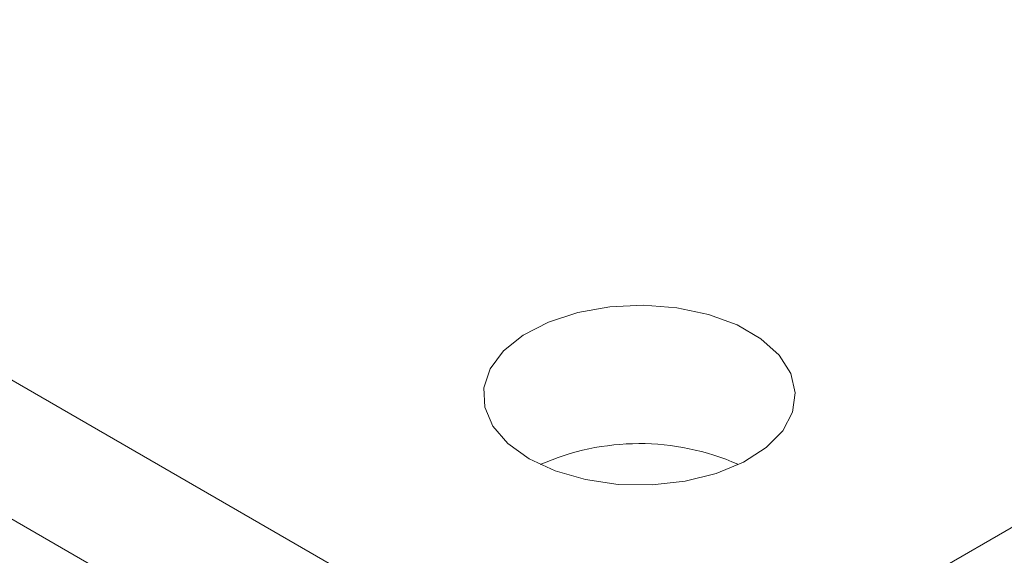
# Model space of a CAD drawing. Header units: millimetres. Extents: x 0 to 210, y 0 to 297.
# Tile 7 of 38: x 159 to 176, y 107 to 117. Entities that reach past the tile are written whole.
import ezdxf

# ---------------------------------------------------------------- set-up
doc = ezdxf.new("R2010")
doc.units = ezdxf.units.MM

msp = doc.modelspace()

# ---------------------------------------------------------------- linework, layer by layer
at = {"color": 7, "linetype": 'Continuous', "lineweight": 15}
for p, q in [((141.575, 120.463), (169.86, 104.134)), ((169.86, 104.134), (198.144, 120.463)), ((141.575, 118.013), (169.86, 101.685))]:
    msp.add_line(p, q, dxfattribs=at)
at = {"color": 7, "linetype": 'Continuous', "lineweight": 15, "flags": 128}
msp.add_lwpolyline([(167.915, 109.135), (168.378, 108.92), (168.911, 108.767), (169.488, 108.684), (170.083, 108.675), (170.667, 108.74), (171.213, 108.876), (171.696, 109.076), (172.093, 109.331), (172.386, 109.63), (172.56, 109.958), (172.609, 110.3), (172.528, 110.641), (172.323, 110.963), (172.003, 111.252), (171.582, 111.495), (171.081, 111.68), (170.523, 111.798), (169.934, 111.844), (169.341, 111.817), (168.773, 111.716), (168.255, 111.547), (167.813, 111.318), (167.466, 111.039), (167.231, 110.723), (167.119, 110.386), (167.135, 110.043), (167.278, 109.71), (167.542, 109.403), (167.915, 109.135)], dxfattribs=at)
at = {"color": 7, "linetype": 'Continuous', "lineweight": 15}
msp.add_arc((169.86, 105.089), 4.314, 66.3087, 113.9319, dxfattribs=at)

doc.saveas('drawing.dxf')
